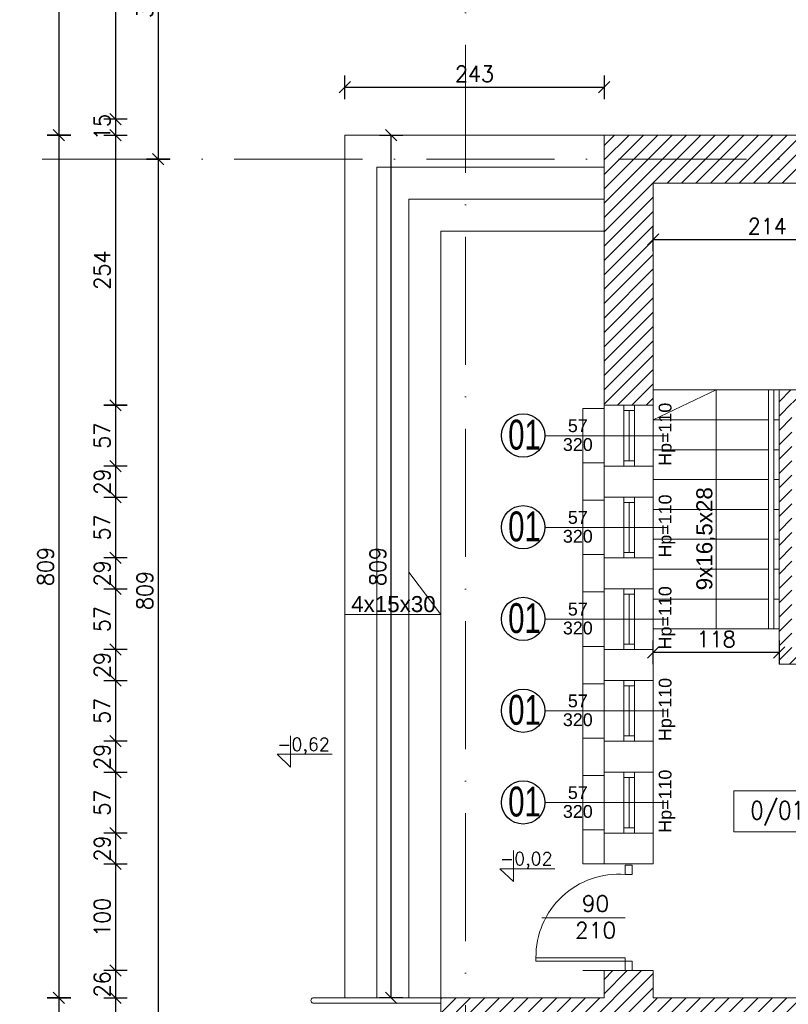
# Model space of a CAD drawing. Header units: millimetres. Extents: x -37273 to 136949, y -1495242345 to -598.
# Tile 16 of 44: x 67057 to 67777, y -17005 to -16082. Entities that reach past the tile are written whole.
import ezdxf

# ---------------------------------------------------------------- set-up
doc = ezdxf.new("R2010")
doc.units = ezdxf.units.MM
doc.linetypes.add('ACAD_ISO10W100', pattern=[18, 12, -3, 0, -3])
for name, color, linetype, lineweight in [('0.09Opis', 20, 'Continuous', 9), ('A-DRZ', 3, 'Continuous', 13), ('A-OKN', 3, 'Continuous', 13), ('F-BIL-OP', 103, 'Continuous', 9), ('urządzenia', 252, 'Continuous', 0), ('wymiarowannie', 253, 'Continuous', 5), ('ściany', 190, 'Continuous', 25)]:
    doc.layers.add(name, color=color, linetype=linetype, lineweight=lineweight)
for name, color, linetype in [('OPISY', 4, 'Continuous'), ('wym', 1, 'Continuous'), ('ściana', 7, 'Continuous')]:
    doc.layers.add(name, color=color, linetype=linetype)
doc.styles.add('arial12', font='arial.ttf', dxfattribs={"height": 12})
doc.styles.add('op2', font='arial.ttf')
doc.styles.add('SIMPLEX', font='simplex', dxfattribs={"width": 0.85})
doc.styles.get("Standard").update_dxf_attribs({"font": 'arial.ttf'})
doc.styles.add('WYM_50', font='simplex.shx', dxfattribs={"width": 0.95})
doc.dimstyles.new('50', dxfattribs={"dimtxt": 15, "dimasz": 0.15, "dimexe": 13, "dimexo": 30, "dimgap": 5, "dimtad": 1, "dimdec": 0, "dimrnd": 0.5, "dimzin": 1, "dimdsep": 46, "dimtxsty": 'WYM_50', "dimblk": 'A', "dimcen": 3, "dimdle": 5, "dimse1": 1, "dimse2": 1, "dimclrd": 256, "dimclre": 256, "dimclrt": 2, "dimaunit": 1, "dimadec": 0, "dimazin": 0, "dimtfac": 0.32, "dimtdec": 0, "dimtix": 1, "dimtmove": 1, "dimatfit": 3, "dimldrblk": 'A', "dimfxl": 1, "dimtvp": 0.08, "dimtolj": 1, "dimtzin": 1, "dimarcsym": 0})

# ---------------------------------------------------------------- blocks, each defined once
blk = doc.blocks.new('DRZWI80')
at = {"layer": 'A-DRZ'}
for points in [[(63149.49, 25780.28), (63149.49, 25851.36)], [(63186.49, 25780.28), (63186.49, 25856.28)]]:
    blk.add_lwpolyline(points, dxfattribs=at)
at = {"layer": 'A-DRZ', "extrusion": (0, 0, -1)}
for points in [[(-63186.49, 25780.28), (-63183.49, 25780.28), (-63183.49, 25856.28)], [(-63186.49, 25856.28), (-63183.49, 25856.28)]]:
    blk.add_lwpolyline(points, dxfattribs=at)
at = {"layer": 'A-DRZ'}
for points in [[(63104.49, 25774.28), (63104.49, 25780.28), (63112.49, 25780.28), (63112.49, 25774.28)], [(63194.49, 25774.28), (63194.49, 25780.28), (63186.49, 25780.28), (63186.49, 25774.28)]]:
    blk.add_lwpolyline(points, close=True, dxfattribs=at)
at = {"layer": 'A-DRZ', "color": 1}
blk.add_arc((63182.77, 25785.79), 70.49, 89.40844, 184.48773, dxfattribs=at)
blk = doc.blocks.new('GFT43')
at = {"layer": 'A-DRZ'}
blk.add_blockref('DRZWI80', (-63194.49, -25774.28), dxfattribs=at)
blk = doc.blocks.new('A')
at = {"color": 1, "linetype": 'Continuous'}
blk.add_line((0, 73.6), (0, -73.6), dxfattribs=at)
at = {"color": 7, "linetype": 'Continuous'}
blk.add_line((-35.3, -35.3), (35.3, 35.3), dxfattribs=at)
blk = doc.blocks.new('*D1506')
at = {"layer": 'Defpoints', "color": 0, "lineweight": 13, "ltscale": 3}
for p in [(67219.51, -15911.88), (67186.43, -16212.88), (67204.07, -16212.88)]:
    blk.add_point(p, dxfattribs=at)
at = {"layer": 'wym', "lineweight": -2}
blk.add_line((67186.43, -15912.03), (67186.43, -16212.73), dxfattribs=at)
at = {"layer": 'wym', "lineweight": -2, "ltscale": 3, "xscale": 0.15, "yscale": 0.15, "zscale": 0.15}
for p, rotation in [((67186.43, -15911.88), 90), ((67186.43, -16212.88), 270)]:
    blk.add_blockref('A', p, dxfattribs=dict(at, rotation=rotation))
at = {"layer": 'wym', "color": 2, "ltscale": 3, "insert": (67173.93, -16062.38), "char_height": 15, "attachment_point": 5, "rotation": 90, "style": 'WYM_50'}
blk.add_mtext('\\A1;301', dxfattribs=at)
blk = doc.blocks.new('*D1507')
at = {"layer": 'Defpoints', "color": 0, "lineweight": 13, "ltscale": 3}
for p in [(67131.29, -16212.88), (67131.29, -17021.88), (67186.43, -17021.88)]:
    blk.add_point(p, dxfattribs=at)
at = {"layer": 'wym', "lineweight": -2}
blk.add_line((67186.43, -16213.03), (67186.43, -17021.73), dxfattribs=at)
at = {"layer": 'wym', "lineweight": -2, "ltscale": 3, "xscale": 0.15, "yscale": 0.15, "zscale": 0.15}
for p, rotation in [((67186.43, -16212.88), 90), ((67186.43, -17021.88), 270)]:
    blk.add_blockref('A', p, dxfattribs=dict(at, rotation=rotation))
at = {"layer": 'wym', "color": 2, "ltscale": 3, "insert": (67173.93, -16617.38), "char_height": 15, "attachment_point": 5, "rotation": 90, "style": 'WYM_50'}
blk.add_mtext('\\A1;809', dxfattribs=at)
blk = doc.blocks.new('*D1511')
at = {"layer": 'Defpoints', "color": 0, "lineweight": 13, "ltscale": 3}
for p in [(68421.44, -15935.38), (67146.42, -16175.38), (68421.44, -16175.38)]:
    blk.add_point(p, dxfattribs=at)
at = {"layer": 'wym', "lineweight": -2}
blk.add_line((67146.42, -15935.53), (67146.42, -16175.23), dxfattribs=at)
at = {"layer": 'wym', "lineweight": -2, "ltscale": 3, "xscale": 0.15, "yscale": 0.15, "zscale": 0.15}
for p, rotation in [((67146.42, -15935.38), 90), ((67146.42, -16175.38), 270)]:
    blk.add_blockref('A', p, dxfattribs=dict(at, rotation=rotation))
at = {"layer": 'wym', "color": 2, "ltscale": 3, "insert": (67133.92, -16055.38), "char_height": 15, "attachment_point": 5, "rotation": 90, "style": 'WYM_50'}
blk.add_mtext('\\A1;240', dxfattribs=at)
blk = doc.blocks.new('*D1512')
at = {"layer": 'Defpoints', "color": 0, "lineweight": 13, "ltscale": 3}
for p in [(68421.44, -16175.38), (67146.42, -16190.38), (68421.44, -16190.38)]:
    blk.add_point(p, dxfattribs=at)
at = {"layer": 'wym', "lineweight": -2}
for p, q in [((67146.42, -16175.23), (67146.42, -16175.08)), ((67146.42, -16175.38), (67146.42, -16190.38)), ((67146.42, -16190.53), (67146.42, -16190.68))]:
    blk.add_line(p, q, dxfattribs=at)
at = {"layer": 'wym', "lineweight": -2, "ltscale": 3, "xscale": 0.15, "yscale": 0.15, "zscale": 0.15}
for p, rotation in [((67146.42, -16175.38), 270), ((67146.42, -16190.38), 90)]:
    blk.add_blockref('A', p, dxfattribs=dict(at, rotation=rotation))
at = {"layer": 'wym', "color": 2, "ltscale": 3, "insert": (67133.92, -16182.88), "char_height": 15, "attachment_point": 5, "rotation": 90, "style": 'WYM_50'}
blk.add_mtext('\\A1;15', dxfattribs=at)
blk = doc.blocks.new('*D1513')
at = {"layer": 'Defpoints', "color": 0, "lineweight": 13, "ltscale": 3}
for p in [(67604.44, -16190.38), (67146.42, -16443.77), (67604.44, -16443.77)]:
    blk.add_point(p, dxfattribs=at)
at = {"layer": 'wym', "lineweight": -2}
blk.add_line((67146.42, -16190.53), (67146.42, -16443.62), dxfattribs=at)
at = {"layer": 'wym', "lineweight": -2, "ltscale": 3, "xscale": 0.15, "yscale": 0.15, "zscale": 0.15}
for p, rotation in [((67146.42, -16190.38), 90), ((67146.42, -16443.77), 270)]:
    blk.add_blockref('A', p, dxfattribs=dict(at, rotation=rotation))
at = {"layer": 'wym', "color": 2, "ltscale": 3, "insert": (67133.92, -16317.08), "char_height": 15, "attachment_point": 5, "rotation": 90, "style": 'WYM_50'}
blk.add_mtext('\\A1;254', dxfattribs=at)
blk = doc.blocks.new('*D1514')
at = {"layer": 'Defpoints', "color": 0, "lineweight": 13, "ltscale": 3}
for p in [(67604.44, -16443.77), (67146.42, -16500.77), (67604.44, -16500.77)]:
    blk.add_point(p, dxfattribs=at)
at = {"layer": 'wym', "lineweight": -2}
blk.add_line((67146.42, -16443.92), (67146.42, -16500.62), dxfattribs=at)
at = {"layer": 'wym', "lineweight": -2, "ltscale": 3, "xscale": 0.15, "yscale": 0.15, "zscale": 0.15}
for p, rotation in [((67146.42, -16443.77), 90), ((67146.42, -16500.77), 270)]:
    blk.add_blockref('A', p, dxfattribs=dict(at, rotation=rotation))
at = {"layer": 'wym', "color": 2, "ltscale": 3, "insert": (67133.92, -16472.27), "char_height": 15, "attachment_point": 5, "rotation": 90, "style": 'WYM_50'}
blk.add_mtext('\\A1;57', dxfattribs=at)
blk = doc.blocks.new('*D1515')
at = {"layer": 'Defpoints', "color": 0, "lineweight": 13, "ltscale": 3}
for p in [(67604.44, -16500.77), (67146.42, -16529.77), (67604.44, -16529.77)]:
    blk.add_point(p, dxfattribs=at)
at = {"layer": 'wym', "lineweight": -2}
for p, q in [((67146.42, -16500.62), (67146.42, -16500.47)), ((67146.42, -16500.77), (67146.42, -16529.77)), ((67146.42, -16529.92), (67146.42, -16530.07))]:
    blk.add_line(p, q, dxfattribs=at)
at = {"layer": 'wym', "lineweight": -2, "ltscale": 3, "xscale": 0.15, "yscale": 0.15, "zscale": 0.15}
for p, rotation in [((67146.42, -16500.77), 270), ((67146.42, -16529.77), 90)]:
    blk.add_blockref('A', p, dxfattribs=dict(at, rotation=rotation))
at = {"layer": 'wym', "color": 2, "ltscale": 3, "insert": (67133.92, -16515.27), "char_height": 15, "attachment_point": 5, "rotation": 90, "style": 'WYM_50'}
blk.add_mtext('\\A1;29', dxfattribs=at)
blk = doc.blocks.new('*D1516')
at = {"layer": 'Defpoints', "color": 0, "lineweight": 13, "ltscale": 3}
for p in [(67604.44, -16529.77), (67146.42, -16586.77), (67604.44, -16586.77)]:
    blk.add_point(p, dxfattribs=at)
at = {"layer": 'wym', "lineweight": -2}
blk.add_line((67146.42, -16529.92), (67146.42, -16586.62), dxfattribs=at)
at = {"layer": 'wym', "lineweight": -2, "ltscale": 3, "xscale": 0.15, "yscale": 0.15, "zscale": 0.15}
for p, rotation in [((67146.42, -16529.77), 90), ((67146.42, -16586.77), 270)]:
    blk.add_blockref('A', p, dxfattribs=dict(at, rotation=rotation))
at = {"layer": 'wym', "color": 2, "ltscale": 3, "insert": (67133.92, -16558.27), "char_height": 15, "attachment_point": 5, "rotation": 90, "style": 'WYM_50'}
blk.add_mtext('\\A1;57', dxfattribs=at)
blk = doc.blocks.new('*D1517')
at = {"layer": 'Defpoints', "color": 0, "lineweight": 13, "ltscale": 3}
for p in [(67604.44, -16586.77), (67146.42, -16615.77), (67604.44, -16615.77)]:
    blk.add_point(p, dxfattribs=at)
at = {"layer": 'wym', "lineweight": -2}
for p, q in [((67146.42, -16586.62), (67146.42, -16586.47)), ((67146.42, -16586.77), (67146.42, -16615.77)), ((67146.42, -16615.92), (67146.42, -16616.07))]:
    blk.add_line(p, q, dxfattribs=at)
at = {"layer": 'wym', "lineweight": -2, "ltscale": 3, "xscale": 0.15, "yscale": 0.15, "zscale": 0.15}
for p, rotation in [((67146.42, -16586.77), 270), ((67146.42, -16615.77), 90)]:
    blk.add_blockref('A', p, dxfattribs=dict(at, rotation=rotation))
at = {"layer": 'wym', "color": 2, "ltscale": 3, "insert": (67133.92, -16601.27), "char_height": 15, "attachment_point": 5, "rotation": 90, "style": 'WYM_50'}
blk.add_mtext('\\A1;29', dxfattribs=at)
blk = doc.blocks.new('*D1518')
at = {"layer": 'Defpoints', "color": 0, "lineweight": 13, "ltscale": 3}
for p in [(67604.44, -16615.77), (67146.42, -16672.77), (67604.44, -16672.77)]:
    blk.add_point(p, dxfattribs=at)
at = {"layer": 'wym', "lineweight": -2}
blk.add_line((67146.42, -16615.92), (67146.42, -16672.62), dxfattribs=at)
at = {"layer": 'wym', "lineweight": -2, "ltscale": 3, "xscale": 0.15, "yscale": 0.15, "zscale": 0.15}
for p, rotation in [((67146.42, -16615.77), 90), ((67146.42, -16672.77), 270)]:
    blk.add_blockref('A', p, dxfattribs=dict(at, rotation=rotation))
at = {"layer": 'wym', "color": 2, "ltscale": 3, "insert": (67133.92, -16644.27), "char_height": 15, "attachment_point": 5, "rotation": 90, "style": 'WYM_50'}
blk.add_mtext('\\A1;57', dxfattribs=at)
blk = doc.blocks.new('*D1519')
at = {"layer": 'Defpoints', "color": 0, "lineweight": 13, "ltscale": 3}
for p in [(67604.44, -16672.77), (67146.42, -16701.77), (67604.44, -16701.77)]:
    blk.add_point(p, dxfattribs=at)
at = {"layer": 'wym', "lineweight": -2}
for p, q in [((67146.42, -16672.62), (67146.42, -16672.47)), ((67146.42, -16672.77), (67146.42, -16701.77)), ((67146.42, -16701.92), (67146.42, -16702.07))]:
    blk.add_line(p, q, dxfattribs=at)
at = {"layer": 'wym', "lineweight": -2, "ltscale": 3, "xscale": 0.15, "yscale": 0.15, "zscale": 0.15}
for p, rotation in [((67146.42, -16672.77), 270), ((67146.42, -16701.77), 90)]:
    blk.add_blockref('A', p, dxfattribs=dict(at, rotation=rotation))
at = {"layer": 'wym', "color": 2, "ltscale": 3, "insert": (67133.92, -16687.27), "char_height": 15, "attachment_point": 5, "rotation": 90, "style": 'WYM_50'}
blk.add_mtext('\\A1;29', dxfattribs=at)
blk = doc.blocks.new('*D1520')
at = {"layer": 'Defpoints', "color": 0, "lineweight": 13, "ltscale": 3}
for p in [(67604.44, -16701.77), (67146.42, -16758.77), (67604.44, -16758.77)]:
    blk.add_point(p, dxfattribs=at)
at = {"layer": 'wym', "lineweight": -2}
blk.add_line((67146.42, -16701.92), (67146.42, -16758.62), dxfattribs=at)
at = {"layer": 'wym', "lineweight": -2, "ltscale": 3, "xscale": 0.15, "yscale": 0.15, "zscale": 0.15}
for p, rotation in [((67146.42, -16701.77), 90), ((67146.42, -16758.77), 270)]:
    blk.add_blockref('A', p, dxfattribs=dict(at, rotation=rotation))
at = {"layer": 'wym', "color": 2, "ltscale": 3, "insert": (67133.92, -16730.27), "char_height": 15, "attachment_point": 5, "rotation": 90, "style": 'WYM_50'}
blk.add_mtext('\\A1;57', dxfattribs=at)
blk = doc.blocks.new('*D1521')
at = {"layer": 'Defpoints', "color": 0, "lineweight": 13, "ltscale": 3}
for p in [(67604.44, -16758.77), (67146.42, -16787.77), (67604.44, -16787.77)]:
    blk.add_point(p, dxfattribs=at)
at = {"layer": 'wym', "lineweight": -2}
for p, q in [((67146.42, -16758.62), (67146.42, -16758.47)), ((67146.42, -16758.77), (67146.42, -16787.77)), ((67146.42, -16787.92), (67146.42, -16788.07))]:
    blk.add_line(p, q, dxfattribs=at)
at = {"layer": 'wym', "lineweight": -2, "ltscale": 3, "xscale": 0.15, "yscale": 0.15, "zscale": 0.15}
for p, rotation in [((67146.42, -16758.77), 270), ((67146.42, -16787.77), 90)]:
    blk.add_blockref('A', p, dxfattribs=dict(at, rotation=rotation))
at = {"layer": 'wym', "color": 2, "ltscale": 3, "insert": (67133.92, -16773.27), "char_height": 15, "attachment_point": 5, "rotation": 90, "style": 'WYM_50'}
blk.add_mtext('\\A1;29', dxfattribs=at)
blk = doc.blocks.new('*D1522')
at = {"layer": 'Defpoints', "color": 0, "lineweight": 13, "ltscale": 3}
for p in [(67604.44, -16787.77), (67146.42, -16844.77), (67604.44, -16844.77)]:
    blk.add_point(p, dxfattribs=at)
at = {"layer": 'wym', "lineweight": -2}
blk.add_line((67146.42, -16787.92), (67146.42, -16844.62), dxfattribs=at)
at = {"layer": 'wym', "lineweight": -2, "ltscale": 3, "xscale": 0.15, "yscale": 0.15, "zscale": 0.15}
for p, rotation in [((67146.42, -16787.77), 90), ((67146.42, -16844.77), 270)]:
    blk.add_blockref('A', p, dxfattribs=dict(at, rotation=rotation))
at = {"layer": 'wym', "color": 2, "ltscale": 3, "insert": (67133.92, -16816.27), "char_height": 15, "attachment_point": 5, "rotation": 90, "style": 'WYM_50'}
blk.add_mtext('\\A1;57', dxfattribs=at)
blk = doc.blocks.new('*D1523')
at = {"layer": 'Defpoints', "color": 0, "lineweight": 13, "ltscale": 3}
for p in [(67604.44, -16844.77), (67146.42, -16873.77), (67604.44, -16873.77)]:
    blk.add_point(p, dxfattribs=at)
at = {"layer": 'wym', "lineweight": -2}
for p, q in [((67146.42, -16844.62), (67146.42, -16844.47)), ((67146.42, -16844.77), (67146.42, -16873.77)), ((67146.42, -16873.92), (67146.42, -16874.07))]:
    blk.add_line(p, q, dxfattribs=at)
at = {"layer": 'wym', "lineweight": -2, "ltscale": 3, "xscale": 0.15, "yscale": 0.15, "zscale": 0.15}
for p, rotation in [((67146.42, -16844.77), 270), ((67146.42, -16873.77), 90)]:
    blk.add_blockref('A', p, dxfattribs=dict(at, rotation=rotation))
at = {"layer": 'wym', "color": 2, "ltscale": 3, "insert": (67133.92, -16859.27), "char_height": 15, "attachment_point": 5, "rotation": 90, "style": 'WYM_50'}
blk.add_mtext('\\A1;29', dxfattribs=at)
blk = doc.blocks.new('*D1524')
at = {"layer": 'Defpoints', "color": 0, "lineweight": 13, "ltscale": 3}
for p in [(67650.44, -16873.77), (67146.42, -16973.77), (67650.44, -16973.77)]:
    blk.add_point(p, dxfattribs=at)
at = {"layer": 'ściana', "lineweight": -2, "ltscale": 3}
blk.add_line((67146.42, -16873.92), (67146.42, -16973.62), dxfattribs=at)
at = {"layer": 'ściana', "lineweight": -2, "ltscale": 3, "xscale": 0.15, "yscale": 0.15, "zscale": 0.15}
for p, rotation in [((67146.42, -16873.77), 90), ((67146.42, -16973.77), 270)]:
    blk.add_blockref('A', p, dxfattribs=dict(at, rotation=rotation))
at = {"layer": 'ściana', "color": 2, "lineweight": 13, "ltscale": 3, "insert": (67133.92, -16923.77), "char_height": 15, "attachment_point": 5, "rotation": 90, "style": 'WYM_50'}
blk.add_mtext('\\A1;100', dxfattribs=at)
blk = doc.blocks.new('*D1525')
at = {"layer": 'Defpoints', "color": 0, "lineweight": 13, "ltscale": 3}
for p in [(67537.81, -16973.77), (67146.42, -16999.38), (67537.81, -16999.38)]:
    blk.add_point(p, dxfattribs=at)
at = {"layer": 'wym', "lineweight": -2}
for p, q in [((67146.42, -16973.62), (67146.42, -16973.47)), ((67146.42, -16973.77), (67146.42, -16999.38)), ((67146.42, -16999.53), (67146.42, -16999.68))]:
    blk.add_line(p, q, dxfattribs=at)
at = {"layer": 'wym', "lineweight": -2, "ltscale": 3, "xscale": 0.15, "yscale": 0.15, "zscale": 0.15}
for p, rotation in [((67146.42, -16973.77), 270), ((67146.42, -16999.38), 90)]:
    blk.add_blockref('A', p, dxfattribs=dict(at, rotation=rotation))
at = {"layer": 'wym', "color": 2, "ltscale": 3, "insert": (67133.92, -16986.58), "char_height": 15, "attachment_point": 5, "rotation": 90, "style": 'WYM_50'}
blk.add_mtext('\\A1;26', dxfattribs=at)
blk = doc.blocks.new('*D1526')
at = {"layer": 'Defpoints', "color": 0, "lineweight": 13, "ltscale": 3}
for p in [(67275.92, -16999.38), (67146.42, -17440.38), (67451.44, -17440.38)]:
    blk.add_point(p, dxfattribs=at)
at = {"layer": 'wym', "lineweight": -2}
blk.add_line((67146.42, -16999.53), (67146.42, -17440.23), dxfattribs=at)
at = {"layer": 'wym', "lineweight": -2, "ltscale": 3, "xscale": 0.15, "yscale": 0.15, "zscale": 0.15}
for p, rotation in [((67146.42, -16999.38), 90), ((67146.42, -17440.38), 270)]:
    blk.add_blockref('A', p, dxfattribs=dict(at, rotation=rotation))
at = {"layer": 'wym', "color": 2, "ltscale": 3, "insert": (67133.92, -17219.88), "char_height": 15, "attachment_point": 5, "rotation": 90, "style": 'WYM_50'}
blk.add_mtext('\\A1;441', dxfattribs=at)
blk = doc.blocks.new('*D1528')
at = {"layer": 'Defpoints', "color": 0, "lineweight": 13, "ltscale": 3}
for p in [(68489.34, -15889.38), (67093.45, -16190.38), (68421.44, -16190.38)]:
    blk.add_point(p, dxfattribs=at)
at = {"layer": 'wym', "lineweight": -2}
blk.add_line((67093.45, -15889.53), (67093.45, -16190.23), dxfattribs=at)
at = {"layer": 'wym', "lineweight": -2, "ltscale": 3, "xscale": 0.15, "yscale": 0.15, "zscale": 0.15}
for p, rotation in [((67093.45, -15889.38), 90), ((67093.45, -16190.38), 270)]:
    blk.add_blockref('A', p, dxfattribs=dict(at, rotation=rotation))
at = {"layer": 'wym', "color": 2, "ltscale": 3, "insert": (67080.95, -16039.88), "char_height": 15, "attachment_point": 5, "rotation": 90, "style": 'WYM_50'}
blk.add_mtext('\\A1;301', dxfattribs=at)
blk = doc.blocks.new('*D1529')
at = {"layer": 'Defpoints', "color": 0, "lineweight": 13, "ltscale": 3}
for p in [(67271.22, -16190.38), (67093.45, -16999.38), (67490.79, -16999.38)]:
    blk.add_point(p, dxfattribs=at)
at = {"layer": 'wym', "lineweight": -2}
blk.add_line((67093.45, -16190.53), (67093.45, -16999.23), dxfattribs=at)
at = {"layer": 'wym', "lineweight": -2, "ltscale": 3, "xscale": 0.15, "yscale": 0.15, "zscale": 0.15}
for p, rotation in [((67093.45, -16190.38), 90), ((67093.45, -16999.38), 270)]:
    blk.add_blockref('A', p, dxfattribs=dict(at, rotation=rotation))
at = {"layer": 'wym', "color": 2, "ltscale": 3, "insert": (67080.95, -16594.88), "char_height": 15, "attachment_point": 5, "rotation": 90, "style": 'WYM_50'}
blk.add_mtext('\\A1;809', dxfattribs=at)
blk = doc.blocks.new('*D1530')
at = {"layer": 'Defpoints', "color": 0, "lineweight": 13, "ltscale": 3}
for p in [(67451.44, -16999.38), (67093.45, -17743.38), (69053.44, -17743.38)]:
    blk.add_point(p, dxfattribs=at)
at = {"layer": 'wym', "lineweight": -2}
blk.add_line((67093.45, -16999.53), (67093.45, -17743.23), dxfattribs=at)
at = {"layer": 'wym', "lineweight": -2, "ltscale": 3, "xscale": 0.15, "yscale": 0.15, "zscale": 0.15}
for p, rotation in [((67093.45, -16999.38), 90), ((67093.45, -17743.38), 270)]:
    blk.add_blockref('A', p, dxfattribs=dict(at, rotation=rotation))
at = {"layer": 'wym', "color": 2, "ltscale": 3, "insert": (67080.95, -17371.38), "char_height": 15, "attachment_point": 5, "rotation": 90, "style": 'WYM_50'}
blk.add_mtext('\\A1;744', dxfattribs=at)
blk = doc.blocks.new('*D1531')
at = {"layer": 'Defpoints', "color": 0, "lineweight": 13, "ltscale": 3}
for p in [(67096.41, -15889.38), (67044.16, -17743.38), (67096.41, -17743.38)]:
    blk.add_point(p, dxfattribs=at)
at = {"layer": 'wym', "lineweight": -2}
blk.add_line((67044.16, -15889.53), (67044.16, -17743.23), dxfattribs=at)
at = {"layer": 'wym', "lineweight": -2, "ltscale": 3, "xscale": 0.15, "yscale": 0.15, "zscale": 0.15}
for p, rotation in [((67044.16, -15889.38), 90), ((67044.16, -17743.38), 270)]:
    blk.add_blockref('A', p, dxfattribs=dict(at, rotation=rotation))
at = {"layer": 'wym', "color": 2, "ltscale": 3, "insert": (67031.66, -16816.38), "char_height": 15, "attachment_point": 5, "rotation": 90, "style": 'WYM_50'}
blk.add_mtext('\\A1;1854', dxfattribs=at)
blk = doc.blocks.new('*D1617')
at = {"layer": 'Defpoints', "color": 0, "lineweight": 13, "ltscale": 3}
for p in [(67864.44, -16288.34), (67650.44, -16362.11), (67864.44, -16362.11)]:
    blk.add_point(p, dxfattribs=at)
at = {"layer": 'wym', "lineweight": -2}
blk.add_line((67650.59, -16288.34), (67864.29, -16288.34), dxfattribs=at)
at = {"layer": 'wym', "lineweight": -2, "ltscale": 3, "xscale": 0.15, "yscale": 0.15, "zscale": 0.15, "rotation": 180}
blk.add_blockref('A', (67650.44, -16288.34), dxfattribs=at)
at = {"layer": 'wym', "lineweight": -2, "ltscale": 3, "xscale": 0.15, "yscale": 0.15, "zscale": 0.15}
blk.add_blockref('A', (67864.44, -16288.34), dxfattribs=at)
at = {"layer": 'wym', "color": 2, "ltscale": 3, "insert": (67757.44, -16275.84), "char_height": 15, "attachment_point": 5, "style": 'WYM_50'}
blk.add_mtext('\\A1;214', dxfattribs=at)
blk = doc.blocks.new('*D1628')
at = {"layer": 'Defpoints', "color": 0, "lineweight": 13, "ltscale": 3}
for p in [(67884.44, -15761.28), (67604.44, -16190.38), (67884.44, -16190.38)]:
    blk.add_point(p, dxfattribs=at)
at = {"layer": 'wym', "lineweight": -2}
blk.add_line((67604.59, -15761.28), (67884.29, -15761.28), dxfattribs=at)
at = {"layer": 'wym', "lineweight": -2, "ltscale": 3, "xscale": 0.15, "yscale": 0.15, "zscale": 0.15, "rotation": 180}
blk.add_blockref('A', (67604.44, -15761.28), dxfattribs=at)
at = {"layer": 'wym', "lineweight": -2, "ltscale": 3, "xscale": 0.15, "yscale": 0.15, "zscale": 0.15}
blk.add_blockref('A', (67884.44, -15761.28), dxfattribs=at)
at = {"layer": 'wym', "color": 2, "ltscale": 3, "insert": (67744.44, -15748.78), "char_height": 15, "attachment_point": 5, "style": 'WYM_50'}
blk.add_mtext('\\A1;280', dxfattribs=at)
blk = doc.blocks.new('*D1643')
at = {"layer": 'Defpoints', "color": 0, "lineweight": 13, "ltscale": 3}
for p in [(68421.44, -15714.56), (68421.44, -16182.88), (67604.44, -16190.38)]:
    blk.add_point(p, dxfattribs=at)
at = {"layer": 'ściana', "lineweight": -2, "ltscale": 3}
blk.add_line((67604.59, -15714.56), (68421.29, -15714.56), dxfattribs=at)
at = {"layer": 'ściana', "lineweight": -2, "ltscale": 3, "xscale": 0.15, "yscale": 0.15, "zscale": 0.15, "rotation": 180}
blk.add_blockref('A', (67604.44, -15714.56), dxfattribs=at)
at = {"layer": 'ściana', "lineweight": -2, "ltscale": 3, "xscale": 0.15, "yscale": 0.15, "zscale": 0.15}
blk.add_blockref('A', (68421.44, -15714.56), dxfattribs=at)
at = {"layer": 'ściana', "color": 2, "lineweight": 13, "ltscale": 3, "insert": (68012.94, -15702.06), "char_height": 15, "attachment_point": 5, "style": 'WYM_50'}
blk.add_mtext('\\A1;817', dxfattribs=at)
blk = doc.blocks.new('*D1647')
at = {"layer": 'Defpoints', "color": 0, "lineweight": 13, "ltscale": 3}
for p in [(67650.44, -16675.08), (67650.44, -16675.44), (67768.44, -16675.08)]:
    blk.add_point(p, dxfattribs=at)
at = {"layer": 'wym', "lineweight": -2}
blk.add_line((67768.29, -16675.44), (67650.59, -16675.44), dxfattribs=at)
at = {"layer": 'wym', "lineweight": -2, "ltscale": 3, "xscale": 0.15, "yscale": 0.15, "zscale": 0.15, "rotation": 180}
blk.add_blockref('A', (67650.44, -16675.44), dxfattribs=at)
at = {"layer": 'wym', "lineweight": -2, "ltscale": 3, "xscale": 0.15, "yscale": 0.15, "zscale": 0.15}
blk.add_blockref('A', (67768.44, -16675.44), dxfattribs=at)
at = {"layer": 'wym', "color": 2, "ltscale": 3, "insert": (67709.44, -16662.94), "char_height": 15, "attachment_point": 5, "style": 'WYM_50'}
blk.add_mtext('\\A1;118', dxfattribs=at)
blk = doc.blocks.new('*D1691')
at = {"layer": 'Defpoints', "color": 0, "lineweight": 13, "ltscale": 3}
for p in [(67361.44, -16190.38), (67404.84, -16190.38), (67443.14, -16999.38)]:
    blk.add_point(p, dxfattribs=at)
at = {"layer": 'wym', "lineweight": -2}
blk.add_line((67404.84, -16999.23), (67404.84, -16190.53), dxfattribs=at)
at = {"layer": 'wym', "lineweight": -2, "ltscale": 3, "xscale": 0.15, "yscale": 0.15, "zscale": 0.15}
for p, rotation in [((67404.84, -16190.38), 90), ((67404.84, -16999.38), 270)]:
    blk.add_blockref('A', p, dxfattribs=dict(at, rotation=rotation))
at = {"layer": 'wym', "color": 2, "ltscale": 3, "insert": (67392.34, -16594.88), "char_height": 15, "attachment_point": 5, "rotation": 90, "style": 'WYM_50'}
blk.add_mtext('\\A1;809', dxfattribs=at)
blk = doc.blocks.new('*D1692')
at = {"layer": 'Defpoints', "color": 0, "lineweight": 13, "ltscale": 3}
for p in [(67604.44, -16145.55), (67361.44, -16190.38), (67604.44, -16190.38)]:
    blk.add_point(p, dxfattribs=at)
at = {"layer": 'wym', "lineweight": -2}
blk.add_line((67361.59, -16145.55), (67604.29, -16145.55), dxfattribs=at)
at = {"layer": 'wym', "lineweight": -2, "ltscale": 3, "xscale": 0.15, "yscale": 0.15, "zscale": 0.15, "rotation": 180}
blk.add_blockref('A', (67361.44, -16145.55), dxfattribs=at)
at = {"layer": 'wym', "lineweight": -2, "ltscale": 3, "xscale": 0.15, "yscale": 0.15, "zscale": 0.15}
blk.add_blockref('A', (67604.44, -16145.55), dxfattribs=at)
at = {"layer": 'wym', "color": 2, "ltscale": 3, "insert": (67482.94, -16133.05), "char_height": 15, "attachment_point": 5, "style": 'WYM_50'}
blk.add_mtext('\\A1;243', dxfattribs=at)

msp = doc.modelspace()

# ---------------------------------------------------------------- hatches: boundary and pattern name
at = {"layer": 'wymiarowannie', "lineweight": 13, "ltscale": 3}
h = msp.add_hatch(dxfattribs=at)
h.set_pattern_fill('ANSI31', color=5, scale=3)
h.set_pattern_definition([(45, (67604.444, -16873.772), (-6.73519, 6.73519), [])])
h.paths.add_polyline_path([(67604.44, -16443.77), (67604.44, -16212.88), (67884.44, -16212.88), (67884.44, -16235.38), (67884.44, -16258.74), (67864.44, -16258.74), (67864.44, -16235.38), (67650.44, -16235.38), (67650.44, -16443.77)])
h.paths.add_polyline_path([(67768.44, -16643.39), (67768.44, -16429.38), (67864.44, -16429.38), (67864.44, -16328.74), (67884.44, -16328.74), (67884.44, -16441.38), (67780.44, -16441.38), (67780.44, -16627.45)])
h.paths.add_polyline_path([(67768.44, -16686.38), (67768.44, -16643.39), (67780.44, -16627.45), (67780.44, -16674.38), (67904.44, -16674.38), (67904.44, -16873.77), (67884.44, -16873.77), (67884.44, -16686.38)])
h.paths.add_polyline_path([(67604.44, -16212.88), (67604.44, -16190.38), (67884.44, -16190.38), (67884.44, -16212.88)])
h = msp.add_hatch(dxfattribs=at)
h.set_pattern_fill('ANSI31', color=5, scale=3)
h.set_pattern_definition([(45, (67451.444, -17417.878), (-6.73519, 6.73519), [])])
h.paths.add_polyline_path([(67474.44, -17417.88), (67474.44, -17021.88), (68010.44, -17021.88), (68010.44, -17024.38), (67650.44, -17024.38), (67650.44, -17050.38), (67497.44, -17050.38), (67497.44, -17395.38), (67628.44, -17395.38), (67628.44, -17417.88)])
h.paths.add_polyline_path([(67474.44, -17021.88), (67474.44, -16999.38), (67604.44, -16999.38), (67604.44, -16973.77), (67650.44, -16973.77), (67650.44, -16999.38), (67884.44, -16999.38), (67884.44, -16973.77), (67904.44, -16973.77), (67904.44, -16999.38), (68010.44, -16999.38), (68010.44, -17021.88)])
h.paths.add_polyline_path([(67451.44, -17417.88), (67451.44, -17021.88), (67474.44, -17021.88), (67474.44, -17417.88)])
h.paths.add_polyline_path([(67451.44, -17021.88), (67451.44, -16999.38), (67474.44, -16999.38), (67474.44, -17021.88)])

# ---------------------------------------------------------------- linework, layer by layer
at = {"layer": '0.09Opis', "ltscale": 0.01}
for points in [[(67310.59, -16753.77), (67310.59, -16783), (67298, -16770.97), (67349.52, -16770.97)], [(67310.59, -16753.77), (67310.59, -16783), (67298, -16770.97), (67349.52, -16770.97)], [(67519.37, -16861.01), (67519.37, -16890.25), (67506.78, -16878.22), (67558.3, -16878.22)], [(67519.37, -16861.01), (67519.37, -16890.25), (67506.78, -16878.22), (67558.3, -16878.22)]]:
    msp.add_lwpolyline(points, dxfattribs=at)
at = {"layer": 'A-OKN'}
for p, q in [((67604.44, -16443.77), (67604.44, -16500.77)), ((67622.94, -16443.77), (67622.94, -16500.77)), ((67622.94, -16443.77), (67622.94, -16500.77)), ((67622.94, -16448.77), (67632.94, -16448.77)), ((67622.94, -16448.77), (67632.94, -16448.77)), ((67627.94, -16495.77), (67627.94, -16448.77)), ((67627.94, -16495.77), (67627.94, -16448.77)), ((67632.94, -16443.77), (67632.94, -16500.77)), ((67632.94, -16443.77), (67632.94, -16500.77)), ((67650.44, -16443.77), (67650.44, -16500.77)), ((67622.94, -16495.77), (67632.94, -16495.77)), ((67622.94, -16495.77), (67632.94, -16495.77)), ((67604.44, -16529.77), (67604.44, -16586.77)), ((67622.94, -16529.77), (67622.94, -16586.77)), ((67622.94, -16529.77), (67622.94, -16586.77)), ((67632.94, -16529.77), (67632.94, -16586.77)), ((67632.94, -16529.77), (67632.94, -16586.77)), ((67650.44, -16529.77), (67650.44, -16586.77)), ((67622.94, -16534.77), (67632.94, -16534.77)), ((67622.94, -16534.77), (67632.94, -16534.77)), ((67627.94, -16581.77), (67627.94, -16534.77)), ((67627.94, -16581.77), (67627.94, -16534.77)), ((67622.94, -16581.77), (67632.94, -16581.77)), ((67622.94, -16581.77), (67632.94, -16581.77)), ((67604.44, -16615.77), (67604.44, -16672.77)), ((67622.94, -16615.77), (67622.94, -16672.77)), ((67622.94, -16615.77), (67622.94, -16672.77)), ((67632.94, -16615.77), (67632.94, -16672.77)), ((67632.94, -16615.77), (67632.94, -16672.77)), ((67650.44, -16615.77), (67650.44, -16672.77)), ((67622.94, -16620.77), (67632.94, -16620.77)), ((67622.94, -16620.77), (67632.94, -16620.77)), ((67627.94, -16667.77), (67627.94, -16620.77)), ((67627.94, -16667.77), (67627.94, -16620.77)), ((67622.94, -16667.77), (67632.94, -16667.77)), ((67622.94, -16667.77), (67632.94, -16667.77)), ((67604.44, -16701.77), (67604.44, -16758.77)), ((67622.94, -16701.77), (67622.94, -16758.77)), ((67622.94, -16701.77), (67622.94, -16758.77)), ((67622.94, -16706.77), (67632.94, -16706.77)), ((67622.94, -16706.77), (67632.94, -16706.77)), ((67627.94, -16753.77), (67627.94, -16706.77)), ((67627.94, -16753.77), (67627.94, -16706.77)), ((67632.94, -16701.77), (67632.94, -16758.77)), ((67632.94, -16701.77), (67632.94, -16758.77)), ((67650.44, -16701.77), (67650.44, -16758.77)), ((67622.94, -16753.77), (67632.94, -16753.77)), ((67622.94, -16753.77), (67632.94, -16753.77)), ((67604.44, -16787.77), (67604.44, -16844.77)), ((67622.94, -16787.77), (67622.94, -16844.77)), ((67622.94, -16787.77), (67622.94, -16844.77)), ((67632.94, -16787.77), (67632.94, -16844.77)), ((67632.94, -16787.77), (67632.94, -16844.77)), ((67650.44, -16787.77), (67650.44, -16844.77)), ((67622.94, -16792.77), (67632.94, -16792.77)), ((67622.94, -16792.77), (67632.94, -16792.77)), ((67627.94, -16839.77), (67627.94, -16792.77)), ((67627.94, -16839.77), (67627.94, -16792.77)), ((67622.94, -16839.77), (67632.94, -16839.77)), ((67622.94, -16839.77), (67632.94, -16839.77))]:
    msp.add_line(p, q, dxfattribs=at)
for points in [[(67584.44, -16446.77), (67584.44, -16497.77)], [(67584.44, -16532.77), (67584.44, -16583.77)], [(67584.44, -16669.77), (67584.44, -16618.77)], [(67584.44, -16704.77), (67584.44, -16755.77)], [(67584.44, -16790.77), (67584.44, -16841.77)]]:
    msp.add_lwpolyline(points, dxfattribs=at)
at = {"layer": 'F-BIL-OP', "color": 0}
msp.add_lwpolyline([(67725.96, -16805.19), (67801.91, -16805.19), (67801.91, -16843.58), (67725.96, -16843.58)], close=True, dxfattribs=at)
at = {"layer": 'wymiarowannie', "color": 251, "linetype": 'ACAD_ISO10W100', "lineweight": 13, "ltscale": 10}
for p, q in [((67474.44, -18026.75), (67474.44, -15592.34)), ((70259.44, -16212.88), (66993.56, -16212.88))]:
    msp.add_line(p, q, dxfattribs=at)
at = {"layer": 'wymiarowannie', "color": 5, "lineweight": 13, "ltscale": 3}
for p, q in [((67768.44, -16429.38), (67650.44, -16429.38)), ((67758.44, -16653.38), (67758.44, -16429.38)), ((67763.44, -16653.38), (67763.44, -16429.38)), ((67758.44, -16457.38), (67650.44, -16457.38)), ((67768.44, -16457.38), (67763.44, -16457.38)), ((67758.44, -16485.38), (67650.44, -16485.38)), ((67768.44, -16485.38), (67763.44, -16485.38)), ((67758.44, -16513.38), (67650.44, -16513.38)), ((67768.44, -16513.38), (67763.44, -16513.38)), ((67758.44, -16541.38), (67650.44, -16541.38)), ((67768.44, -16541.38), (67763.44, -16541.38)), ((67758.44, -16569.38), (67650.44, -16569.38)), ((67768.44, -16569.38), (67763.44, -16569.38)), ((67758.44, -16597.38), (67650.44, -16597.38)), ((67768.44, -16597.38), (67763.44, -16597.38)), ((67451.44, -16639.88), (67421.44, -16600.18)), ((67758.44, -16625.38), (67650.44, -16625.38)), ((67768.44, -16625.38), (67763.44, -16625.38)), ((67451.44, -16639.88), (67361.44, -16639.88)), ((67763.44, -16653.38), (67650.44, -16653.38)), ((67768.44, -16653.38), (67763.44, -16653.38))]:
    msp.add_line(p, q, dxfattribs=at)
at = {"layer": 'wymiarowannie', "color": 1, "lineweight": 13, "ltscale": 3}
for p, q in [((67709.44, -16429.38), (67650.44, -16457.38)), ((67709.44, -16653.38), (67709.44, -16429.38)), ((67451.44, -16999.38), (67331.44, -16999.38)), ((67451.44, -17004.38), (67331.44, -17004.38))]:
    msp.add_line(p, q, dxfattribs=at)
at = {"layer": 'wymiarowannie', "ltscale": 3}
for p, q in [((67664.17, -16472.27), (67548.85, -16472.27)), ((67664.17, -16558.27), (67548.85, -16558.27)), ((67664.17, -16644.27), (67548.85, -16644.27)), ((67664.17, -16730.27), (67548.85, -16730.27)), ((67664.17, -16816.27), (67548.85, -16816.27))]:
    msp.add_line(p, q, dxfattribs=at)
at = {"layer": 'wymiarowannie', "color": 5, "lineweight": 13, "ltscale": 3}
for points in [[(67361.44, -16999.38), (67361.44, -16190.38), (67604.44, -16190.38)], [(67391.44, -16999.38), (67391.44, -16220.38), (67604.44, -16220.38)], [(67421.44, -16999.38), (67421.44, -16250.38), (67604.44, -16250.38)], [(67451.44, -16999.38), (67451.44, -16280.38), (67604.44, -16280.38)]]:
    msp.add_lwpolyline(points, dxfattribs=at)
at = {"layer": 'wymiarowannie', "color": 1, "lineweight": 13, "ltscale": 3}
msp.add_arc((67332.17, -17001.88), 2.6, 106.23994, 253.76006, dxfattribs=at)
at = {"layer": 'ściana', "lineweight": 13, "ltscale": 3}
for p, q in [((67604.44, -16190.38), (67884.44, -16190.38)), ((67604.44, -16190.38), (67604.44, -16443.77)), ((67650.44, -16235.38), (67864.44, -16235.38)), ((67650.44, -16235.38), (67650.44, -16443.77)), ((67768.44, -16429.38), (67864.44, -16429.38)), ((67768.44, -16686.38), (67768.44, -16429.38)), ((67650.44, -16443.77), (67604.44, -16443.77)), ((67650.44, -16500.77), (67604.44, -16500.77)), ((67604.44, -16500.77), (67604.44, -16529.77)), ((67650.44, -16500.77), (67650.44, -16529.77)), ((67650.44, -16529.77), (67604.44, -16529.77)), ((67650.44, -16586.77), (67604.44, -16586.77)), ((67604.44, -16586.77), (67604.44, -16615.77)), ((67650.44, -16586.77), (67650.44, -16615.77)), ((67650.44, -16615.77), (67604.44, -16615.77)), ((67650.44, -16672.77), (67604.44, -16672.77)), ((67604.44, -16672.77), (67604.44, -16701.77)), ((67650.44, -16672.77), (67650.44, -16701.77)), ((67884.44, -16686.38), (67768.44, -16686.38)), ((67650.44, -16701.77), (67604.44, -16701.77)), ((67650.44, -16758.77), (67604.44, -16758.77)), ((67604.44, -16758.77), (67604.44, -16787.77)), ((67650.44, -16758.77), (67650.44, -16787.77)), ((67650.44, -16787.77), (67604.44, -16787.77)), ((67650.44, -16844.77), (67604.44, -16844.77)), ((67604.44, -16844.77), (67604.44, -16873.77)), ((67650.44, -16844.77), (67650.44, -16873.77)), ((67650.44, -16873.77), (67604.44, -16873.77)), ((67650.44, -16973.77), (67604.44, -16973.77)), ((67604.44, -16973.77), (67604.44, -16999.38)), ((67650.44, -16973.77), (67650.44, -16999.38)), ((67451.44, -16999.38), (67604.44, -16999.38)), ((67451.44, -16999.38), (67451.44, -17440.38)), ((67650.44, -16999.38), (67884.44, -16999.38))]:
    msp.add_line(p, q, dxfattribs=at)
at = {"layer": 'ściana', "color": 1, "lineweight": 13, "ltscale": 3}
for points in [[(67604.44, -16446.77), (67584.44, -16446.77)], [(67604.44, -16497.77), (67584.44, -16497.77)], [(67584.44, -16532.77), (67584.44, -16497.77)], [(67604.44, -16532.77), (67584.44, -16532.77)], [(67604.44, -16583.77), (67584.44, -16583.77)], [(67584.44, -16618.77), (67584.44, -16583.77)], [(67604.44, -16618.77), (67584.44, -16618.77)], [(67604.44, -16669.77), (67584.44, -16669.77)], [(67584.44, -16669.77), (67584.44, -16669.77), (67584.44, -16704.77)], [(67604.44, -16704.77), (67584.44, -16704.77)], [(67604.44, -16755.77), (67584.44, -16755.77)], [(67584.44, -16790.77), (67584.44, -16755.77)], [(67604.44, -16790.77), (67584.44, -16790.77)], [(67604.44, -16841.77), (67584.44, -16841.77)], [(67584.44, -16873.77), (67584.44, -16841.77)], [(67604.44, -16873.77), (67584.44, -16873.77)]]:
    msp.add_lwpolyline(points, dxfattribs=at)
at = {"layer": 'ściana', "lineweight": 13, "ltscale": 3}
for points in [[(67584.44, -16704.77), (67584.44, -16669.77)], [(67604.44, -16973.77), (67584.44, -16973.78)]]:
    msp.add_lwpolyline(points, dxfattribs=at)
at = {"layer": 'ściany', "color": 5, "ltscale": 100}
for centre in [(67528.54, -16472.08), (67528.54, -16558.08), (67528.54, -16644.08), (67528.54, -16730.08), (67528.54, -16816.08)]:
    msp.add_circle(centre, 20.32, dxfattribs=at)

# ---------------------------------------------------------------- block references
at = {"layer": 'A-DRZ', "xscale": -1.1, "yscale": 1.1, "zscale": 1.1, "rotation": 89.99999999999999}
msp.add_blockref('GFT43', (67630.74, -16973.77), dxfattribs=at)

# ---------------------------------------------------------------- texts
at = {"layer": '0.09Opis', "ltscale": 0.01, "char_height": 12, "attachment_point": 1}
for s, insert in [('{\\Fsimplex.shx|c238;-0,62}', (67297.99, -16755.56)), ('{\\Fsimplex.shx|c238;-0,02}', (67506.77, -16862.81))]:
    msp.add_mtext(s, dxfattribs=dict(at, insert=insert))
at = {"layer": 'A-DRZ', "insert": (67596.42, -16923.46), "char_height": 15, "attachment_point": 5}
msp.add_mtext('\\pxqc;{\\Fsimplex.shx|c238;90\\P\\pq*;\\Fsimplex.shx|c0;2\\Fsimplex.shx|c238;10}', dxfattribs=at)
at = {"layer": 'F-BIL-OP', "color": 0, "style": 'SIMPLEX', "width": 0.85}
msp.add_text('0/01', height=17, dxfattribs=at).set_placement((67741.55, -16832.05))
at = {"layer": 'OPISY', "color": 4, "ltscale": 3, "style": 'op2', "width": 0.7}
for p in [(67514.57, -16485.27), (67514.57, -16571.27), (67514.57, -16657.27), (67514.57, -16743.27), (67514.57, -16829.27)]:
    msp.add_text('01', height=28, dxfattribs=at).set_placement(p)
at = {"layer": 'urządzenia', "char_height": 12, "attachment_point": 5, "rotation": 90}
for insert in [(67663.4, -16470.95), (67663.4, -16556.95), (67663.4, -16642.95), (67663.4, -16728.95), (67663.4, -16814.95)]:
    msp.add_mtext('Hp=110', dxfattribs=dict(at, insert=insert))
at = {"layer": 'urządzenia', "insert": (67699.77, -16568.84), "char_height": 15, "width": 123.8838, "attachment_point": 5, "rotation": 90, "style": 'arial12'}
msp.add_mtext('9x16,5x28', dxfattribs=at)
at = {"layer": 'urządzenia', "insert": (67406.99, -16630.2), "char_height": 15, "width": 123.8838, "attachment_point": 5, "style": 'arial12'}
msp.add_mtext('4x15x30', dxfattribs=at)
at = {"layer": 'wymiarowannie', "color": 1, "lineweight": 13, "ltscale": 3, "char_height": 12, "attachment_point": 5}
for insert in [(67579.8, -16462.97), (67579.8, -16548.97), (67579.8, -16634.97), (67579.8, -16720.97), (67579.8, -16806.97)]:
    msp.add_mtext('57', dxfattribs=dict(at, insert=insert))
at = {"layer": 'wymiarowannie', "color": 1, "lineweight": 13, "ltscale": 3, "char_height": 12, "width": 30.7607, "attachment_point": 5}
for insert in [(67579.8, -16480.63), (67579.8, -16566.63), (67579.8, -16652.63), (67579.8, -16738.63), (67579.8, -16824.63)]:
    msp.add_mtext('320', dxfattribs=dict(at, insert=insert))

# ---------------------------------------------------------------- dimensions: what is measured, and where the dimension line sits
at = {"layer": 'wym'}
for base, p1, p2, picture, middle in [((67884.44, -15761.28), (67604.44, -16190.38), (67884.44, -16190.38), '*D1628', (67744.44, -15748.78)), ((67604.44, -16145.55), (67361.44, -16190.38), (67604.44, -16190.38), '*D1692', (67482.94, -16133.05)), ((67864.44, -16288.34), (67650.44, -16362.11), (67864.44, -16362.11), '*D1617', (67757.44, -16275.84)), ((67650.44, -16675.44), (67768.44, -16675.08), (67650.44, -16675.08), '*D1647', (67709.44, -16662.94))]:
    dim = msp.add_linear_dim(base=base, p1=p1, p2=p2, dimstyle='50', override={"dimblk": 'A', "dimfxl": 0, "dimarcsym": 1}, dxfattribs=at)
    dim.commit()
    dim.dimension.update_dxf_attribs({"geometry": picture, "text_midpoint": middle})
for base, p1, p2, picture, middle in [((67044.16, -17743.38), (67096.41, -15889.38), (67096.41, -17743.38), '*D1531', (67031.66, -16816.38)), ((67093.45, -16190.38), (68489.34, -15889.38), (68421.44, -16190.38), '*D1528', (67080.95, -16039.88)), ((67186.43, -16212.88), (67219.51, -15911.88), (67204.07, -16212.88), '*D1506', (67173.93, -16062.38)), ((67146.42, -16175.38), (68421.44, -15935.38), (68421.44, -16175.38), '*D1511', (67133.92, -16055.38)), ((67146.42, -16190.38), (68421.44, -16175.38), (68421.44, -16190.38), '*D1512', (67133.92, -16182.88)), ((67093.45, -16999.38), (67271.22, -16190.38), (67490.79, -16999.38), '*D1529', (67080.95, -16594.88)), ((67146.42, -16443.77), (67604.44, -16190.38), (67604.44, -16443.77), '*D1513', (67133.92, -16317.08)), ((67404.84, -16190.38), (67443.14, -16999.38), (67361.44, -16190.38), '*D1691', (67392.34, -16594.88)), ((67186.43, -17021.88), (67131.29, -16212.88), (67131.29, -17021.88), '*D1507', (67173.93, -16617.38)), ((67146.42, -16500.77), (67604.44, -16443.77), (67604.44, -16500.77), '*D1514', (67133.92, -16472.27)), ((67146.42, -16529.77), (67604.44, -16500.77), (67604.44, -16529.77), '*D1515', (67133.92, -16515.27)), ((67146.42, -16586.77), (67604.44, -16529.77), (67604.44, -16586.77), '*D1516', (67133.92, -16558.27)), ((67146.42, -16615.77), (67604.44, -16586.77), (67604.44, -16615.77), '*D1517', (67133.92, -16601.27)), ((67146.42, -16672.77), (67604.44, -16615.77), (67604.44, -16672.77), '*D1518', (67133.92, -16644.27)), ((67146.42, -16701.77), (67604.44, -16672.77), (67604.44, -16701.77), '*D1519', (67133.92, -16687.27)), ((67146.42, -16758.77), (67604.44, -16701.77), (67604.44, -16758.77), '*D1520', (67133.92, -16730.27)), ((67146.42, -16787.77), (67604.44, -16758.77), (67604.44, -16787.77), '*D1521', (67133.92, -16773.27)), ((67146.42, -16844.77), (67604.44, -16787.77), (67604.44, -16844.77), '*D1522', (67133.92, -16816.27)), ((67146.42, -16873.77), (67604.44, -16844.77), (67604.44, -16873.77), '*D1523', (67133.92, -16859.27)), ((67146.42, -16999.38), (67537.81, -16973.77), (67537.81, -16999.38), '*D1525', (67133.92, -16986.58)), ((67093.45, -17743.38), (67451.44, -16999.38), (69053.44, -17743.38), '*D1530', (67080.95, -17371.38)), ((67146.42, -17440.38), (67275.92, -16999.38), (67451.44, -17440.38), '*D1526', (67133.92, -17219.88))]:
    dim = msp.add_linear_dim(base=base, p1=p1, p2=p2, angle=90, dimstyle='50', override={"dimblk": 'A', "dimfxl": 0, "dimarcsym": 1}, dxfattribs=at)
    dim.commit()
    dim.dimension.update_dxf_attribs({"geometry": picture, "text_midpoint": middle})
at = {"layer": 'ściana', "lineweight": 13, "ltscale": 3}
dim = msp.add_linear_dim(base=(68421.44, -15714.56), p1=(67604.44, -16190.38), p2=(68421.44, -16182.88), dimstyle='50', override={"dimblk": 'A', "dimfxl": 0, "dimarcsym": 1}, dxfattribs=at)
dim.commit()
dim.dimension.update_dxf_attribs({"geometry": '*D1643', "text_midpoint": (68012.94, -15702.06)})
dim = msp.add_linear_dim(base=(67146.42, -16973.77), p1=(67650.44, -16873.77), p2=(67650.44, -16973.77), angle=90, dimstyle='50', override={"dimblk": 'A', "dimfxl": 0, "dimarcsym": 1}, dxfattribs=at)
dim.commit()
dim.dimension.update_dxf_attribs({"geometry": '*D1524', "text_midpoint": (67133.92, -16923.77)})

doc.saveas('drawing.dxf')
